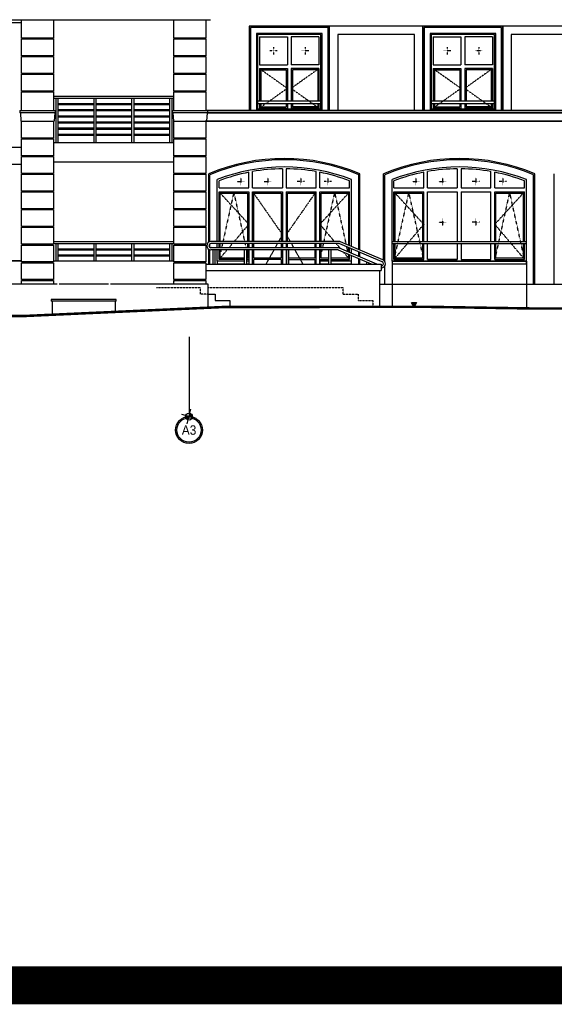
# Model space of a CAD drawing. Header units: inches. Extents: x -281236 to -70395, y 38777 to 102341.
# Tile 225 of 244: x -100363 to -99095, y 46338 to 48675. Entities that reach past the tile are written whole.
import ezdxf
from ezdxf.enums import TextEntityAlignment as Align

# ---------------------------------------------------------------- set-up
doc = ezdxf.new("R2010")
doc.units = ezdxf.units.IN
doc.header["$MEASUREMENT"] = 0
for name, pattern in [('CENTER', [2, 1.25, -0.25, 0.25, -0.25]), ('DASHED', [0.75, 0.5, -0.25]), ('DASHED2', [0.375, 0.25, -0.125])]:
    doc.linetypes.add(name, pattern=pattern)
doc.layers.get('0').update_dxf_attribs({"color": 101})
doc.layers.add('_E_BALUSTRADA', color=133, linetype='Continuous', lineweight=5)
doc.layers.add('_ŻELBET_ŚCIANY', color=7, linetype='Continuous', lineweight=9)
for name, color, linetype in [('Fas--widok-cienka', 9, 'Continuous'), ('Fas--widok-glowna', 7, 'Continuous'), ('Fas-balustrada-widok', 64, 'Continuous'), ('Fas-kamien-hatch', 31, 'Continuous'), ('Fas-okno-hatch', 251, 'Continuous'), ('Fas-okno-widok', 8, 'Continuous'), ('opis-drogowy', 7, 'Continuous'), ('Os-osie glowne', 8, 'CENTER'), ('Os-osie-opis', 8, 'Continuous'), ('Pzt-uksztaltowanie terenu', 7, 'Continuous'), ('Sc-cegla pelna-hatch', 8, 'Continuous')]:
    doc.layers.add(name, color=color, linetype=linetype)
doc.styles.add('dwg_opis duży', font='ARIAL.TTF', dxfattribs={"width": 0.9})

# ---------------------------------------------------------------- blocks, each defined once
blk = doc.blocks.new('_opis_osi_liczbowy')
blk.add_hatch(color=256).paths.add_polyline_path([(32, 32), (32, 28.8, -1), (32, -28.8), (32, -32, 1)])
at = {"layer": 'Defpoints'}
h = blk.add_hatch(color=256, dxfattribs=at)
h.paths.add_polyline_path([(-2.2, -8, 0.414214), (8, -2.2), (0, 0)])
h.paths.add_polyline_path([(-8, 2.2), (0, 0), (2.2, 8, 0.414214)])
for radius in [32, 28.8]:
    blk.add_circle((32, 0), radius)
for p, q in [((17.3, -4.6), (-17.3, 4.6)), ((4.6, 17.3), (-4.6, -17.3))]:
    blk.add_line(p, q, dxfattribs=at)
blk.add_circle((0, 0), 8.32, dxfattribs=at)
at = {"style": 'dwg_opis duży', "width": 0.9}
blk.add_attdef('AXNAMEH', text='', height=22.4, rotation=90, dxfattribs=at).set_placement((32, 0), align=Align.MIDDLE_CENTER)

msp = doc.modelspace()

# ---------------------------------------------------------------- hatches: boundary and pattern name
at = {"layer": 'opis-drogowy'}
msp.add_hatch(color=7, dxfattribs=at).paths.add_polyline_path([(-99421.31, 48004.06), (-99427.31, 47993.66), (-99433.31, 48004.06)])

# ---------------------------------------------------------------- linework, layer by layer
at = {"layer": '_E_BALUSTRADA'}
for p, q in [((-99934.46, 48138.74), (-99934.46, 48138.74)), ((-99913.77, 48137.74), (-99913.77, 48137.74))]:
    msp.add_line(p, q, dxfattribs=at)
at = {"layer": '_ŻELBET_ŚCIANY'}
for p, q in [((-99929.46, 48138.74), (-99929.46, 48138.74)), ((-99908.77, 48137.74), (-99908.77, 48137.74))]:
    msp.add_line(p, q, dxfattribs=at)
at = {"layer": 'Fas--widok-cienka'}
for p, q in [((-100358.93, 48631.71), (-100358.93, 48675.23)), ((-100282.93, 48675.23), (-100282.93, 48631.71)), ((-99997.32, 48631.71), (-99997.32, 48675.23)), ((-99921.32, 48675.23), (-99921.32, 48631.71)), ((-100282.93, 48631.71), (-100358.93, 48631.71)), ((-100355.93, 48631.71), (-100355.93, 48629.71)), ((-100285.93, 48631.71), (-100285.93, 48629.71)), ((-99921.32, 48631.71), (-99997.32, 48631.71)), ((-99994.32, 48631.71), (-99994.32, 48629.71)), ((-99924.32, 48631.71), (-99924.32, 48629.71)), ((-100355.93, 48589.71), (-100355.93, 48587.71)), ((-100285.93, 48589.71), (-100285.93, 48587.71)), ((-99994.32, 48589.71), (-99994.32, 48587.71)), ((-99924.32, 48589.71), (-99924.32, 48587.71)), ((-100355.93, 48547.71), (-100355.93, 48545.71)), ((-100285.93, 48547.71), (-100285.93, 48545.71)), ((-99994.32, 48547.71), (-99994.32, 48545.71)), ((-99924.32, 48547.71), (-99924.32, 48545.71)), ((-100358.93, 48459.71), (-100358.93, 48503.71)), ((-100358.93, 48503.71), (-100282.93, 48503.71)), ((-100355.93, 48505.71), (-100355.93, 48503.71)), ((-100285.93, 48505.71), (-100285.93, 48503.71)), ((-100282.93, 48503.71), (-100282.93, 48459.71)), ((-99997.32, 48459.71), (-99997.32, 48503.71)), ((-99997.32, 48503.71), (-99921.32, 48503.71)), ((-99994.32, 48505.71), (-99994.32, 48503.71)), ((-99924.32, 48505.71), (-99924.32, 48503.71)), ((-99921.32, 48503.71), (-99921.32, 48459.71)), ((-100355.93, 48394.36), (-100355.93, 48392.36)), ((-100285.93, 48394.36), (-100285.93, 48392.36)), ((-99994.32, 48394.36), (-99994.32, 48392.36)), ((-99924.32, 48394.36), (-99924.32, 48392.36)), ((-100358.93, 48371.73), (-100686.93, 48371.73)), ((-100282.93, 48383.73), (-99997.32, 48383.73)), ((-100355.93, 48352.36), (-100355.93, 48350.36)), ((-100285.93, 48352.36), (-100285.93, 48350.36)), ((-100282.93, 48337.73), (-99997.32, 48337.73)), ((-99994.32, 48352.36), (-99994.32, 48350.36)), ((-99924.32, 48352.36), (-99924.32, 48350.36)), ((-100358.93, 48331.73), (-100686.93, 48331.73)), ((-100355.93, 48310.36), (-100355.93, 48308.36)), ((-100285.93, 48310.36), (-100285.93, 48308.36)), ((-99994.32, 48310.36), (-99994.32, 48308.36)), ((-99924.32, 48310.36), (-99924.32, 48308.36)), ((-99914.85, 48147.16), (-99914.85, 48309.18)), ((-99911.85, 48148.45), (-99911.85, 48307.19)), ((-99558.85, 48129.61), (-99558.85, 48307.19)), ((-99555.85, 48128.33), (-99555.85, 48309.18)), ((-99499.76, 48104.15), (-99499.76, 48309.18)), ((-99496.76, 48101.01), (-99496.76, 48307.19)), ((-99143.76, 48047.55), (-99143.76, 48307.19)), ((-99140.76, 48047.55), (-99140.76, 48309.18)), ((-99094.63, 48047.55), (-99094.63, 48309.18)), ((-100355.93, 48268.36), (-100355.93, 48266.36)), ((-100285.93, 48268.36), (-100285.93, 48266.36)), ((-99994.32, 48268.36), (-99994.32, 48266.36)), ((-99924.32, 48268.36), (-99924.32, 48266.36)), ((-100355.93, 48226.36), (-100355.93, 48224.36)), ((-100285.93, 48226.36), (-100285.93, 48224.36)), ((-99994.32, 48226.36), (-99994.32, 48224.36)), ((-99924.32, 48226.36), (-99924.32, 48224.36)), ((-100355.93, 48184.36), (-100355.93, 48182.36)), ((-100285.93, 48184.36), (-100285.93, 48182.36)), ((-99994.32, 48184.36), (-99994.32, 48182.36)), ((-99924.32, 48184.36), (-99924.32, 48182.36)), ((-100355.93, 48142.36), (-100355.93, 48140.36)), ((-100285.93, 48142.36), (-100285.93, 48140.36)), ((-99994.32, 48142.36), (-99994.32, 48140.36)), ((-99924.32, 48142.36), (-99924.32, 48140.36)), ((-99914.85, 48094.73), (-99914.85, 48130.31)), ((-99911.85, 48134.34), (-99911.85, 48143.13)), ((-99911.85, 48094.73), (-99911.85, 48129.03)), ((-99558.85, 48113.3), (-99558.85, 48124.18)), ((-99558.85, 48094.73), (-99558.85, 48107.86)), ((-99555.85, 48112.02), (-99555.85, 48122.89)), ((-99555.85, 48094.73), (-99555.85, 48106.58)), ((-100686.93, 48103.09), (-100358.93, 48103.09)), ((-100355.93, 48100.36), (-100355.93, 48098.36)), ((-100285.93, 48100.36), (-100285.93, 48098.36)), ((-100282.93, 48103.09), (-99997.32, 48103.09)), ((-99994.32, 48100.36), (-99994.32, 48098.36)), ((-99924.32, 48100.36), (-99924.32, 48098.36)), ((-99921.32, 48094.73), (-99505.32, 48094.73)), ((-99505.32, 48094.73), (-99505.32, 48079.73)), ((-99496.76, 48047.55), (-99496.76, 48090.66)), ((-100355.93, 48058.36), (-100355.93, 48056.36)), ((-100285.93, 48058.36), (-100285.93, 48056.36)), ((-99994.32, 48058.36), (-99994.32, 48056.36)), ((-99924.32, 48058.36), (-99924.32, 48056.36)), ((-99921.32, 48079.73), (-99505.32, 48079.73)), ((-99509.32, 48079.73), (-99509.32, 47993.66)), ((-100274.82, 48047.55), (-100771.04, 48047.55)), ((-100357.93, 48053.09), (-100357.93, 48053.09)), ((-99916.32, 48047.55), (-100147.82, 48047.55)), ((-99996.32, 48053.09), (-99996.32, 48053.09)), ((-99916.32, 47992.17), (-99916.32, 48047.55)), ((-99509.32, 48047.55), (-98320.94, 48047.55)), ((-100134.32, 48010.66), (-100288.32, 48010.66)), ((-100288.32, 48010.66), (-100288.32, 48006.66)), ((-100134.32, 48006.66), (-100134.32, 48010.66)), ((-99916.32, 48023.66), (-99899.32, 48023.66)), ((-99899.32, 48023.66), (-99899.32, 48008.66)), ((-100134.32, 48006.66), (-100288.32, 48006.66)), ((-100286.32, 48006.66), (-100286.32, 47974.8)), ((-100136.32, 47981.56), (-100136.32, 48006.66)), ((-99899.32, 48008.66), (-99864.32, 48008.66)), ((-99864.32, 48008.66), (-99864.32, 47993.2))]:
    msp.add_line(p, q, dxfattribs=at)
for points in [[(-99628.62, 48459.71), (-99628.62, 48659.71), (-99818.62, 48659.71), (-99818.62, 48459.71)], [(-99631.62, 48459.71), (-99631.62, 48656.71), (-99815.62, 48656.71), (-99815.62, 48459.71)], [(-99645.62, 48459.71), (-99645.62, 48642.71), (-99801.62, 48642.71), (-99801.62, 48459.71)], [(-99406.62, 48459.71), (-99406.62, 48659.71), (-99628.62, 48659.71), (-99628.62, 48459.71)], [(-99216.62, 48459.71), (-99216.62, 48659.71), (-99406.62, 48659.71), (-99406.62, 48459.71)], [(-99219.62, 48459.71), (-99219.62, 48656.71), (-99403.62, 48656.71), (-99403.62, 48459.71)], [(-99233.62, 48459.71), (-99233.62, 48642.71), (-99389.62, 48642.71), (-99389.62, 48459.71)], [(-98994.62, 48459.71), (-98994.62, 48659.71), (-99216.62, 48659.71), (-99216.62, 48459.71)], [(-99426.62, 48459.71), (-99426.62, 48639.71), (-99608.62, 48639.71), (-99608.62, 48459.71)], [(-99014.62, 48459.71), (-99014.62, 48639.71), (-99196.62, 48639.71), (-99196.62, 48459.71)], [(-99479.76, 48101.73), (-99160.76, 48101.73)], [(-99479.76, 48101.73), (-99479.76, 47993.66)], [(-99160.76, 48101.73), (-99160.76, 47989.9)], [(-100358.93, 48047.55), (-100358.93, 48056.36), (-100282.93, 48056.36), (-100282.93, 48047.55)], [(-100152.82, 48047.61), (-100269.82, 48047.61)], [(-99997.32, 48047.55), (-99997.32, 48056.36), (-99921.32, 48056.36), (-99921.32, 48047.55)]]:
    msp.add_lwpolyline(points, dxfattribs=at)
for points in [[(-100358.93, 48589.71), (-100358.93, 48629.71), (-100282.93, 48629.71), (-100282.93, 48589.71)], [(-99997.32, 48589.71), (-99997.32, 48629.71), (-99921.32, 48629.71), (-99921.32, 48589.71)], [(-100358.93, 48547.71), (-100358.93, 48587.71), (-100282.93, 48587.71), (-100282.93, 48547.71)], [(-99997.32, 48547.71), (-99997.32, 48587.71), (-99921.32, 48587.71), (-99921.32, 48547.71)], [(-100358.93, 48505.71), (-100358.93, 48545.71), (-100282.93, 48545.71), (-100282.93, 48505.71)], [(-99997.32, 48505.71), (-99997.32, 48545.71), (-99921.32, 48545.71), (-99921.32, 48505.71)], [(-100358.93, 48394.36), (-100358.93, 48434.36), (-100282.93, 48434.36), (-100282.93, 48394.36)], [(-99997.32, 48394.36), (-99997.32, 48434.36), (-99921.32, 48434.36), (-99921.32, 48394.36)], [(-100358.93, 48352.36), (-100358.93, 48392.36), (-100282.93, 48392.36), (-100282.93, 48352.36)], [(-99997.32, 48352.36), (-99997.32, 48392.36), (-99921.32, 48392.36), (-99921.32, 48352.36)], [(-100358.93, 48310.36), (-100358.93, 48350.36), (-100282.93, 48350.36), (-100282.93, 48310.36)], [(-99997.32, 48310.36), (-99997.32, 48350.36), (-99921.32, 48350.36), (-99921.32, 48310.36)], [(-100358.93, 48268.36), (-100358.93, 48308.36), (-100282.93, 48308.36), (-100282.93, 48268.36)], [(-99997.32, 48268.36), (-99997.32, 48308.36), (-99921.32, 48308.36), (-99921.32, 48268.36)], [(-100358.93, 48226.36), (-100358.93, 48266.36), (-100282.93, 48266.36), (-100282.93, 48226.36)], [(-99997.32, 48226.36), (-99997.32, 48266.36), (-99921.32, 48266.36), (-99921.32, 48226.36)], [(-100358.93, 48184.36), (-100358.93, 48224.36), (-100282.93, 48224.36), (-100282.93, 48184.36)], [(-99997.32, 48184.36), (-99997.32, 48224.36), (-99921.32, 48224.36), (-99921.32, 48184.36)], [(-100358.93, 48142.36), (-100358.93, 48182.36), (-100282.93, 48182.36), (-100282.93, 48142.36)], [(-99997.32, 48142.36), (-99997.32, 48182.36), (-99921.32, 48182.36), (-99921.32, 48142.36)], [(-100358.93, 48100.36), (-100358.93, 48140.36), (-100282.93, 48140.36), (-100282.93, 48100.36)], [(-99997.32, 48100.36), (-99997.32, 48140.36), (-99921.32, 48140.36), (-99921.32, 48100.36)], [(-100358.93, 48058.36), (-100358.93, 48098.36), (-100282.93, 48098.36), (-100282.93, 48058.36)], [(-99997.32, 48058.36), (-99997.32, 48098.36), (-99921.32, 48098.36), (-99921.32, 48058.36)]]:
    msp.add_lwpolyline(points, close=True, dxfattribs=at)
for centre, radius, start, end in [((-99735.35, 47886.73), 459, 66.97928, 113.02072), ((-99735.35, 47886.73), 456, 67.22845, 112.77155), ((-99320.26, 47886.73), 459, 66.97928, 113.02072), ((-99320.26, 47886.73), 456, 67.22845, 112.77155)]:
    msp.add_arc(centre, radius, start, end, dxfattribs=at)
at = {"layer": 'Fas--widok-glowna'}
for p, q in [((-101135.59, 48675.23), (-99910.28, 48675.23)), ((-100362.76, 48459.71), (-100279.11, 48459.71)), ((-100362.76, 48459.71), (-100362.76, 48454.36)), ((-100279.11, 48454.36), (-100362.76, 48454.36)), ((-100361.76, 48454.36), (-100360.26, 48434.36)), ((-100280.11, 48454.36), (-100281.61, 48434.36)), ((-100279.11, 48459.71), (-100279.11, 48454.36)), ((-100001.15, 48459.71), (-99917.49, 48459.71)), ((-100001.15, 48459.71), (-100001.15, 48454.36)), ((-99917.49, 48454.36), (-100001.15, 48454.36)), ((-100000.15, 48454.36), (-99998.65, 48434.36)), ((-99918.49, 48454.36), (-99919.99, 48434.36)), ((-99917.49, 48459.71), (-99917.49, 48454.36)), ((-100360.26, 48434.36), (-100281.61, 48434.36)), ((-99998.65, 48434.36), (-99919.99, 48434.36))]:
    msp.add_line(p, q, dxfattribs=at)
for points in [[(-97912.91, 48459.71), (-99920.33, 48459.71)], [(-97912.91, 48454.36), (-99920.33, 48454.36)], [(-99917.35, 48459.71), (-97909.93, 48459.71)], [(-99917.35, 48454.36), (-97909.93, 48454.36)], [(-97909.91, 48434.36), (-99923.33, 48434.36)], [(-99920.35, 48434.36), (-97906.93, 48434.36)]]:
    msp.add_lwpolyline(points, dxfattribs=at)
at = {"layer": 'Fas-balustrada-widok'}
for p, q in [((-100282.93, 48493.73), (-99997.32, 48493.73)), ((-100282.93, 48488.73), (-99997.32, 48488.73)), ((-100277.63, 48488.73), (-100277.63, 48383.73)), ((-100272.63, 48488.73), (-100272.63, 48383.73)), ((-100187.63, 48488.73), (-100187.63, 48383.73)), ((-100182.63, 48488.73), (-100182.63, 48383.73)), ((-100097.63, 48488.73), (-100097.63, 48383.73)), ((-100092.63, 48488.73), (-100092.63, 48383.73)), ((-100007.63, 48488.73), (-100007.63, 48383.73)), ((-100002.63, 48488.73), (-100002.63, 48383.73)), ((-100272.63, 48476.62), (-100187.63, 48476.62)), ((-100272.63, 48474.12), (-100187.63, 48474.12)), ((-100272.63, 48462.01), (-100187.63, 48462.01)), ((-100272.63, 48459.51), (-100187.63, 48459.51)), ((-100182.63, 48476.62), (-100097.63, 48476.62)), ((-100182.63, 48474.12), (-100097.63, 48474.12)), ((-100182.63, 48462.01), (-100097.63, 48462.01)), ((-100182.63, 48459.51), (-100097.63, 48459.51)), ((-100092.63, 48476.62), (-100007.63, 48476.62)), ((-100092.63, 48474.12), (-100007.63, 48474.12)), ((-100092.63, 48462.01), (-100007.63, 48462.01)), ((-100092.63, 48459.51), (-100007.63, 48459.51)), ((-100272.63, 48447.39), (-100187.63, 48447.39)), ((-100272.63, 48444.89), (-100187.63, 48444.89)), ((-100272.63, 48432.78), (-100187.63, 48432.78)), ((-100182.63, 48447.39), (-100097.63, 48447.39)), ((-100182.63, 48444.89), (-100097.63, 48444.89)), ((-100182.63, 48432.78), (-100097.63, 48432.78)), ((-100092.63, 48447.39), (-100007.63, 48447.39)), ((-100092.63, 48444.89), (-100007.63, 48444.89)), ((-100092.63, 48432.78), (-100007.63, 48432.78)), ((-100272.63, 48430.28), (-100187.63, 48430.28)), ((-100272.63, 48418.17), (-100187.63, 48418.17)), ((-100272.63, 48415.67), (-100187.63, 48415.67)), ((-100182.63, 48430.28), (-100097.63, 48430.28)), ((-100182.63, 48418.17), (-100097.63, 48418.17)), ((-100182.63, 48415.67), (-100097.63, 48415.67)), ((-100092.63, 48430.28), (-100007.63, 48430.28)), ((-100092.63, 48418.17), (-100007.63, 48418.17)), ((-100092.63, 48415.67), (-100007.63, 48415.67)), ((-100272.63, 48403.55), (-100187.63, 48403.55)), ((-100272.63, 48401.05), (-100187.63, 48401.05)), ((-100182.63, 48403.55), (-100097.63, 48403.55)), ((-100182.63, 48401.05), (-100097.63, 48401.05)), ((-100092.63, 48403.55), (-100007.63, 48403.55)), ((-100092.63, 48401.05), (-100007.63, 48401.05)), ((-100282.93, 48148.66), (-99997.32, 48148.66)), ((-100282.93, 48143.66), (-99997.32, 48143.66)), ((-100277.63, 48143.66), (-100277.63, 48103.09)), ((-100272.63, 48143.66), (-100272.63, 48103.09)), ((-100272.63, 48131.55), (-100187.63, 48131.55)), ((-100272.63, 48129.05), (-100187.63, 48129.05)), ((-100187.63, 48143.66), (-100187.63, 48103.09)), ((-100182.63, 48143.66), (-100182.63, 48103.09)), ((-100182.63, 48131.55), (-100097.63, 48131.55)), ((-100182.63, 48129.05), (-100097.63, 48129.05)), ((-100097.63, 48143.66), (-100097.63, 48103.09)), ((-100092.63, 48143.66), (-100092.63, 48103.09)), ((-100092.63, 48131.55), (-100007.63, 48131.55)), ((-100092.63, 48129.05), (-100007.63, 48129.05)), ((-100007.63, 48143.66), (-100007.63, 48103.09)), ((-100002.63, 48143.66), (-100002.63, 48103.09)), ((-99605.6, 48148.74), (-99909.46, 48148.74)), ((-99605.6, 48143.74), (-99909.46, 48143.74)), ((-99608.68, 48133.74), (-99909.46, 48133.74)), ((-99608.68, 48128.74), (-99909.46, 48128.74)), ((-99905.32, 48128.74), (-99905.32, 48094.73)), ((-99900.32, 48128.74), (-99900.32, 48094.73)), ((-99830.32, 48128.74), (-99830.32, 48094.73)), ((-99825.32, 48128.74), (-99825.32, 48094.73)), ((-99730.32, 48128.74), (-99730.32, 48094.73)), ((-99725.32, 48128.74), (-99725.32, 48094.73)), ((-99630.32, 48128.74), (-99630.32, 48094.73)), ((-99625.32, 48128.74), (-99625.32, 48094.73)), ((-99528.16, 48094.73), (-99606.71, 48128.33)), ((-99515.45, 48094.73), (-99604.74, 48132.93)), ((-99503.35, 48100.43), (-99603.7, 48143.36)), ((-99501.39, 48105.03), (-99601.74, 48147.96)), ((-99479.76, 48148.9), (-99160.76, 48148.9)), ((-99479.76, 48143.9), (-99160.76, 48143.9)), ((-100272.63, 48117.05), (-100187.63, 48117.05)), ((-100182.63, 48117.05), (-100097.63, 48117.05)), ((-100092.63, 48117.05), (-100007.63, 48117.05)), ((-99819.6, 48101.73), (-99819.6, 48095.73)), ((-99540.32, 48099.93), (-99540.32, 48094.73)), ((-99535.32, 48097.79), (-99535.32, 48094.73)), ((-99500.32, 48095.84), (-99500.32, 48095.84)), ((-99495.32, 48095.84), (-99495.32, 48095.84))]:
    msp.add_line(p, q, dxfattribs=at)
for points in [[(-99798.62, 48476.61), (-99648.62, 48476.61), (-99648.62, 48481.61), (-99798.62, 48481.61)], [(-99386.62, 48476.61), (-99236.62, 48476.61), (-99236.62, 48481.61), (-99386.62, 48481.61)]]:
    msp.add_lwpolyline(points, close=True, dxfattribs=at)
for points in [[(-100272.63, 48114.59), (-100187.63, 48114.59)], [(-100182.63, 48114.59), (-100097.63, 48114.59)], [(-100092.63, 48114.59), (-100007.63, 48114.59)]]:
    msp.add_lwpolyline(points, dxfattribs=at)
for centre, radius, start, end in [((-99909.46, 48138.74), 10, 90, 180), ((-99909.46, 48138.74), 10, 180, 270), ((-99909.46, 48138.74), 5, 90, 180), ((-99909.46, 48138.74), 5, 180, 270), ((-99608.68, 48123.74), 10, 66.8403, 90), ((-99608.68, 48123.74), 5, 66.8403, 90), ((-99605.6, 48138.74), 10, 67.26577, 90), ((-99605.6, 48138.74), 5, 67.26577, 90), ((-99505.32, 48095.84), 10, 0, 66.8403), ((-99505.32, 48095.84), 5, 270, 0), ((-99505.32, 48095.84), 10, 270, 0), ((-99505.32, 48095.84), 5, 0, 66.8403)]:
    msp.add_arc(centre, radius, start, end, dxfattribs=at)
at = {"layer": 'Fas-kamien-hatch'}
msp.add_line((-99651.1, 48101.73), (-99651.1, 48095.73), dxfattribs=at)
for points in [[(-99801.62, 48459.71), (-99645.62, 48459.71), (-99645.62, 48462.71), (-99801.62, 48462.71)], [(-99389.62, 48459.71), (-99233.62, 48459.71), (-99233.62, 48462.71), (-99389.62, 48462.71)], [(-99479.76, 48095.73), (-99160.76, 48095.73), (-99160.76, 48101.73), (-99479.76, 48101.73)]]:
    msp.add_lwpolyline(points, close=True, dxfattribs=at)
for points in [[(-99830.32, 48101.73), (-99894.85, 48101.73), (-99894.85, 48095.73), (-99830.32, 48095.73)], [(-99819.6, 48101.73), (-99825.32, 48101.73)], [(-99825.32, 48095.73), (-99819.6, 48095.73)], [(-99630.32, 48101.73), (-99651.1, 48101.73)], [(-99651.1, 48095.73), (-99630.32, 48095.73)], [(-99625.32, 48095.73), (-99575.85, 48095.73), (-99575.85, 48101.73), (-99625.32, 48101.73)]]:
    msp.add_lwpolyline(points, dxfattribs=at)
at = {"layer": 'Fas-okno-hatch', "linetype": 'DASHED', "ltscale": 0.2}
for p, q in [((-99752.48, 48601.21), (-99769.76, 48601.21)), ((-99761.12, 48609.85), (-99761.12, 48592.57)), ((-99677.48, 48601.21), (-99694.76, 48601.21)), ((-99686.12, 48609.85), (-99686.12, 48592.57)), ((-99340.48, 48601.21), (-99357.76, 48601.21)), ((-99349.12, 48609.85), (-99349.12, 48592.57)), ((-99265.48, 48601.21), (-99282.76, 48601.21)), ((-99274.12, 48609.85), (-99274.12, 48592.57)), ((-99847.16, 48291.1), (-99829.88, 48291.1)), ((-99838.52, 48299.74), (-99838.52, 48282.46)), ((-99783.47, 48291.1), (-99766.19, 48291.1)), ((-99774.83, 48299.74), (-99774.83, 48282.46)), ((-99687.23, 48291.1), (-99704.51, 48291.1)), ((-99695.87, 48299.74), (-99695.87, 48282.46)), ((-99623.54, 48291.1), (-99640.82, 48291.1)), ((-99632.18, 48299.74), (-99632.18, 48282.46)), ((-99432.07, 48291.1), (-99414.79, 48291.1)), ((-99423.43, 48299.74), (-99423.43, 48282.46)), ((-99368.38, 48291.1), (-99351.1, 48291.1)), ((-99359.74, 48299.74), (-99359.74, 48282.46)), ((-99272.14, 48291.1), (-99289.42, 48291.1)), ((-99280.78, 48299.74), (-99280.78, 48282.46)), ((-99208.45, 48291.1), (-99225.73, 48291.1)), ((-99217.09, 48299.74), (-99217.09, 48282.46)), ((-99890.35, 48266.73), (-99819.6, 48189.48)), ((-99580.35, 48266.73), (-99651.1, 48189.48)), ((-99475.26, 48266.73), (-99404.51, 48189.48)), ((-99165.26, 48266.73), (-99236.01, 48189.48)), ((-99819.6, 48189.48), (-99854.23, 48148.74)), ((-99651.1, 48189.48), (-99616.47, 48148.74)), ((-99404.51, 48189.48), (-99475.26, 48106.23)), ((-99236.01, 48189.48), (-99165.26, 48106.23)), ((-99871.23, 48128.74), (-99890.35, 48106.23)), ((-99858.48, 48143.74), (-99866.98, 48133.74)), ((-99612.22, 48143.74), (-99602.07, 48131.79)), ((-99594.81, 48123.24), (-99580.35, 48106.23))]:
    msp.add_line(p, q, dxfattribs=at)
for points in [[(-99794.12, 48559.21), (-99728.12, 48512.21), (-99794.12, 48465.21)], [(-99653.12, 48559.21), (-99719.12, 48512.21), (-99653.12, 48465.21)], [(-99382.12, 48559.21), (-99316.12, 48512.21), (-99382.12, 48465.21)], [(-99241.12, 48559.21), (-99307.12, 48512.21), (-99241.12, 48465.21)], [(-99828.97, 48148.74), (-99854.98, 48266.73), (-99880.98, 48148.74)], [(-99810.6, 48266.73), (-99739.85, 48165.13), (-99749.02, 48148.74)], [(-99660.1, 48266.73), (-99730.85, 48165.13), (-99721.68, 48148.74)], [(-99588.28, 48142.2), (-99615.73, 48266.73), (-99641.73, 48148.74)], [(-99404.51, 48106.23), (-99439.89, 48266.73), (-99475.26, 48106.23)], [(-99165.26, 48106.23), (-99200.64, 48266.73), (-99236.01, 48106.23)], [(-99359.74, 48203.45), (-99359.74, 48186.17)], [(-99280.78, 48203.45), (-99280.78, 48186.17)], [(-99368.38, 48194.81), (-99351.1, 48194.81)], [(-99272.14, 48194.81), (-99289.42, 48194.81)], [(-99885.39, 48128.74), (-99890.35, 48106.23)], [(-99882.09, 48143.74), (-99884.29, 48133.74)], [(-99825.66, 48133.74), (-99827.87, 48143.74)], [(-99822.21, 48118.09), (-99824.56, 48128.74)], [(-99760.21, 48128.74), (-99779.23, 48094.73)], [(-99751.82, 48143.74), (-99757.41, 48133.74)], [(-99718.88, 48143.74), (-99713.29, 48133.74)], [(-99710.49, 48128.74), (-99691.47, 48094.73)], [(-99646.14, 48128.74), (-99648.49, 48118.09)], [(-99642.84, 48143.74), (-99645.04, 48133.74)], [(-99584.31, 48124.19), (-99586.96, 48136.2)], [(-99580.35, 48106.23), (-99582.99, 48118.18)]]:
    msp.add_lwpolyline(points, dxfattribs=at)
at = {"layer": 'Fas-okno-widok'}
for p, q in [((-99794.12, 48568.21), (-99728.12, 48568.21)), ((-99794.12, 48559.21), (-99728.12, 48559.21)), ((-99791.12, 48556.21), (-99731.12, 48556.21)), ((-99653.12, 48568.21), (-99719.12, 48568.21)), ((-99653.12, 48559.21), (-99719.12, 48559.21)), ((-99656.12, 48556.21), (-99716.12, 48556.21)), ((-99382.12, 48568.21), (-99316.12, 48568.21)), ((-99382.12, 48559.21), (-99316.12, 48559.21)), ((-99379.12, 48556.21), (-99319.12, 48556.21)), ((-99241.12, 48568.21), (-99307.12, 48568.21)), ((-99241.12, 48559.21), (-99307.12, 48559.21)), ((-99244.12, 48556.21), (-99304.12, 48556.21)), ((-100358.93, 48371.73), (-100686.93, 48371.73)), ((-99810.6, 48275.73), (-99810.6, 48314.67)), ((-99739.85, 48321.21), (-99739.85, 48275.73)), ((-99730.85, 48321.21), (-99730.85, 48275.73)), ((-99660.1, 48275.73), (-99660.1, 48314.67)), ((-99395.51, 48275.73), (-99395.51, 48314.67)), ((-99324.76, 48321.21), (-99324.76, 48275.73)), ((-99315.76, 48321.21), (-99315.76, 48275.73)), ((-99245.01, 48275.73), (-99245.01, 48314.67)), ((-99894.85, 48148.9), (-99894.85, 48295.73)), ((-99890.35, 48275.73), (-99890.35, 48292.65)), ((-99819.6, 48275.73), (-99819.6, 48312.99)), ((-99651.1, 48275.73), (-99651.1, 48312.99)), ((-99580.35, 48275.73), (-99580.35, 48292.65)), ((-99575.85, 48136.89), (-99575.85, 48295.73)), ((-99479.76, 48101.73), (-99479.76, 48295.73)), ((-99475.26, 48275.73), (-99475.26, 48292.65)), ((-99404.51, 48275.73), (-99404.51, 48312.99)), ((-99236.01, 48275.73), (-99236.01, 48312.99)), ((-99165.26, 48275.73), (-99165.26, 48292.65)), ((-99160.76, 48101.73), (-99160.76, 48295.73)), ((-99890.35, 48275.73), (-99819.6, 48275.73)), ((-99810.6, 48275.73), (-99739.85, 48275.73)), ((-99730.85, 48275.73), (-99660.1, 48275.73)), ((-99651.1, 48275.73), (-99580.35, 48275.73)), ((-99475.26, 48275.73), (-99404.51, 48275.73)), ((-99395.51, 48275.73), (-99324.76, 48275.73)), ((-99315.76, 48275.73), (-99245.01, 48275.73)), ((-99236.01, 48275.73), (-99165.26, 48275.73)), ((-99890.35, 48148.9), (-99890.35, 48266.73)), ((-99890.35, 48266.73), (-99819.6, 48266.73)), ((-99887.35, 48263.73), (-99822.6, 48263.73)), ((-99887.35, 48148.9), (-99887.35, 48263.73)), ((-99822.6, 48263.73), (-99822.6, 48148.74)), ((-99819.6, 48266.73), (-99819.6, 48148.74)), ((-99810.6, 48266.73), (-99739.85, 48266.73)), ((-99810.6, 48148.74), (-99810.6, 48266.73)), ((-99807.6, 48263.73), (-99742.85, 48263.73)), ((-99807.6, 48148.74), (-99807.6, 48263.73)), ((-99742.85, 48263.73), (-99742.85, 48148.74)), ((-99739.85, 48266.73), (-99739.85, 48148.74)), ((-99730.85, 48266.73), (-99730.85, 48148.74)), ((-99730.85, 48266.73), (-99660.1, 48266.73)), ((-99727.85, 48263.73), (-99663.1, 48263.73)), ((-99727.85, 48148.74), (-99727.85, 48263.73)), ((-99663.1, 48263.73), (-99663.1, 48148.74)), ((-99660.11, 48148.74), (-99660.1, 48266.73)), ((-99651.1, 48266.73), (-99580.35, 48266.73)), ((-99651.1, 48148.74), (-99651.1, 48266.73)), ((-99648.1, 48263.73), (-99583.35, 48263.73)), ((-99648.1, 48148.74), (-99648.1, 48263.73)), ((-99583.35, 48263.73), (-99583.35, 48140.09)), ((-99580.35, 48138.81), (-99580.35, 48266.73)), ((-99475.26, 48148.9), (-99475.26, 48266.73)), ((-99475.26, 48266.73), (-99404.51, 48266.73)), ((-99472.26, 48263.73), (-99407.51, 48263.73)), ((-99472.26, 48148.9), (-99472.26, 48263.73)), ((-99407.51, 48263.73), (-99407.51, 48148.9)), ((-99404.51, 48148.9), (-99404.51, 48266.73)), ((-99395.51, 48266.73), (-99324.76, 48266.73)), ((-99395.51, 48148.9), (-99395.51, 48266.73)), ((-99324.76, 48266.73), (-99324.76, 48148.9)), ((-99315.76, 48266.73), (-99315.76, 48148.9)), ((-99315.76, 48266.73), (-99245.01, 48266.73)), ((-99245.01, 48148.9), (-99245.01, 48266.73)), ((-99236.01, 48266.73), (-99165.26, 48266.73)), ((-99236.01, 48148.9), (-99236.01, 48266.73)), ((-99233.01, 48263.73), (-99168.26, 48263.73)), ((-99233.01, 48148.9), (-99233.01, 48263.73)), ((-99168.26, 48263.73), (-99168.26, 48148.9)), ((-99165.26, 48148.9), (-99165.26, 48266.73)), ((-99894.85, 48133.74), (-99894.85, 48143.74)), ((-99894.85, 48101.73), (-99894.85, 48128.74)), ((-99887.35, 48133.74), (-99887.35, 48143.74)), ((-99887.35, 48109.23), (-99887.35, 48128.74)), ((-99822.6, 48143.74), (-99822.6, 48133.74)), ((-99822.6, 48128.74), (-99822.6, 48109.23)), ((-99819.6, 48143.74), (-99819.6, 48133.74)), ((-99819.6, 48128.74), (-99819.6, 48094.73)), ((-99810.6, 48133.74), (-99810.6, 48143.74)), ((-99810.6, 48094.73), (-99810.6, 48128.74)), ((-99807.6, 48133.74), (-99807.6, 48143.74)), ((-99807.6, 48109.23), (-99807.6, 48128.74)), ((-99742.85, 48143.74), (-99742.85, 48133.74)), ((-99742.85, 48128.74), (-99742.85, 48109.23)), ((-99739.85, 48143.74), (-99739.85, 48133.74)), ((-99739.85, 48128.74), (-99739.85, 48094.73)), ((-99730.85, 48143.74), (-99730.85, 48133.74)), ((-99730.85, 48128.74), (-99730.85, 48094.73)), ((-99727.85, 48133.74), (-99727.85, 48143.74)), ((-99663.1, 48143.74), (-99663.1, 48133.74)), ((-99663.1, 48128.74), (-99663.1, 48109.23)), ((-99660.11, 48133.74), (-99660.11, 48143.74)), ((-99660.11, 48094.73), (-99660.11, 48128.74)), ((-99651.1, 48133.74), (-99651.1, 48143.74)), ((-99651.1, 48094.73), (-99651.1, 48128.74)), ((-99648.1, 48133.74), (-99648.1, 48143.74)), ((-99648.1, 48109.23), (-99648.1, 48128.74)), ((-99583.35, 48134.66), (-99583.35, 48123.78)), ((-99580.35, 48122.5), (-99580.35, 48133.37)), ((-99575.85, 48120.57), (-99575.85, 48131.45)), ((-99475.26, 48106.23), (-99475.26, 48143.9)), ((-99472.26, 48109.23), (-99472.26, 48143.9)), ((-99407.51, 48143.9), (-99407.51, 48109.23)), ((-99404.51, 48106.23), (-99404.51, 48143.9)), ((-99395.51, 48106.23), (-99395.51, 48143.9)), ((-99324.76, 48143.9), (-99324.76, 48106.23)), ((-99315.76, 48143.9), (-99315.76, 48106.23)), ((-99245.01, 48106.23), (-99245.01, 48143.9)), ((-99236.01, 48106.23), (-99236.01, 48143.9)), ((-99233.01, 48109.23), (-99233.01, 48143.9)), ((-99168.26, 48143.9), (-99168.26, 48109.23)), ((-99165.26, 48106.23), (-99165.26, 48143.9)), ((-99830.32, 48109.23), (-99887.35, 48109.23)), ((-99822.6, 48109.23), (-99825.32, 48109.23)), ((-99819.6, 48106.23), (-99825.32, 48106.23)), ((-99742.85, 48109.23), (-99807.6, 48109.23)), ((-99807.6, 48094.73), (-99807.6, 48106.23)), ((-99742.85, 48106.23), (-99807.6, 48106.23)), ((-99742.85, 48106.23), (-99742.85, 48094.73)), ((-99663.1, 48109.23), (-99725.32, 48109.23)), ((-99725.32, 48106.23), (-99663.1, 48106.23)), ((-99663.1, 48106.23), (-99663.1, 48094.73)), ((-99651.1, 48106.23), (-99630.32, 48106.23)), ((-99630.32, 48109.23), (-99648.1, 48109.23)), ((-99583.35, 48109.23), (-99625.32, 48109.23)), ((-99625.32, 48106.23), (-99580.35, 48106.23)), ((-99583.35, 48118.34), (-99583.35, 48109.23)), ((-99580.35, 48106.23), (-99580.35, 48117.06)), ((-99575.85, 48101.73), (-99575.85, 48115.13)), ((-99475.26, 48106.23), (-99404.51, 48106.23)), ((-99407.51, 48109.23), (-99472.26, 48109.23)), ((-99395.51, 48106.23), (-99324.76, 48106.23)), ((-99315.76, 48106.23), (-99245.01, 48106.23)), ((-99236.01, 48106.23), (-99165.26, 48106.23)), ((-99168.26, 48109.23), (-99233.01, 48109.23)), ((-100358.93, 48103.09), (-100686.93, 48103.09)), ((-99479.76, 48101.73), (-99160.76, 48101.73))]:
    msp.add_line(p, q, dxfattribs=at)
at = {"layer": 'Fas-okno-widok', "linetype": 'DASHED2'}
for p, q in [((-99934.32, 48038.66), (-100038.57, 48038.66)), ((-99934.32, 48023.66), (-99934.32, 48038.66)), ((-99595.32, 48038.66), (-99916.32, 48038.66)), ((-99595.32, 48023.66), (-99595.32, 48038.66)), ((-99916.32, 48023.66), (-99934.32, 48023.66)), ((-99595.32, 48023.66), (-99560.32, 48023.66)), ((-99560.32, 48023.66), (-99560.32, 48008.66)), ((-99560.32, 48008.66), (-99525.32, 48008.66)), ((-99525.32, 48008.66), (-99525.32, 47993.66))]:
    msp.add_line(p, q, dxfattribs=at)
at = {"layer": 'Fas-okno-widok'}
for points in [[(-100686.93, 48668.73), (-100358.93, 48668.73)], [(-99648.62, 48493.61), (-99648.62, 48639.71), (-99798.62, 48639.71), (-99798.62, 48493.61)], [(-99798.62, 48639.71), (-99798.62, 48634.21)], [(-99794.12, 48634.21), (-99728.12, 48634.21)], [(-99794.12, 48634.21), (-99794.12, 48568.21)], [(-99728.12, 48634.21), (-99728.12, 48568.21)], [(-99719.12, 48634.21), (-99719.12, 48568.21)], [(-99653.12, 48634.21), (-99719.12, 48634.21)], [(-99653.12, 48634.21), (-99653.12, 48568.21)], [(-99236.62, 48493.61), (-99236.62, 48639.71), (-99386.62, 48639.71), (-99386.62, 48493.61)], [(-99386.62, 48639.71), (-99386.62, 48634.21)], [(-99382.12, 48634.21), (-99316.12, 48634.21)], [(-99382.12, 48634.21), (-99382.12, 48568.21)], [(-99316.12, 48634.21), (-99316.12, 48568.21)], [(-99307.12, 48634.21), (-99307.12, 48568.21)], [(-99241.12, 48634.21), (-99307.12, 48634.21)], [(-99241.12, 48634.21), (-99241.12, 48568.21)], [(-99794.12, 48559.21), (-99794.12, 48481.61)], [(-99791.12, 48556.21), (-99791.12, 48481.61)], [(-99731.12, 48556.21), (-99731.12, 48481.61)], [(-99728.12, 48559.21), (-99728.12, 48481.61)], [(-99719.12, 48559.21), (-99719.12, 48481.61)], [(-99716.12, 48556.21), (-99716.12, 48481.61)], [(-99656.12, 48556.21), (-99656.12, 48481.61)], [(-99653.12, 48559.21), (-99653.12, 48481.61)], [(-99382.12, 48559.21), (-99382.12, 48481.61)], [(-99379.12, 48556.21), (-99379.12, 48481.61)], [(-99319.12, 48556.21), (-99319.12, 48481.61)], [(-99316.12, 48559.21), (-99316.12, 48481.61)], [(-99307.12, 48559.21), (-99307.12, 48481.61)], [(-99304.12, 48556.21), (-99304.12, 48481.61)], [(-99244.12, 48556.21), (-99244.12, 48481.61)], [(-99241.12, 48559.21), (-99241.12, 48481.61)], [(-99798.62, 48493.64), (-99798.62, 48462.71)], [(-99794.12, 48493.64), (-99794.12, 48493.61)], [(-99791.12, 48493.64), (-99791.12, 48493.61)], [(-99731.12, 48493.64), (-99731.12, 48493.61)], [(-99728.12, 48493.64), (-99728.12, 48493.61)], [(-99719.12, 48493.64), (-99719.12, 48493.61)], [(-99716.12, 48493.64), (-99716.12, 48493.61)], [(-99656.12, 48493.64), (-99656.12, 48493.61)], [(-99653.12, 48493.64), (-99653.12, 48493.61)], [(-99648.62, 48462.71), (-99648.62, 48493.64)], [(-99386.62, 48493.64), (-99386.62, 48462.71)], [(-99382.12, 48493.64), (-99382.12, 48493.61)], [(-99379.12, 48493.64), (-99379.12, 48493.61)], [(-99319.12, 48493.64), (-99319.12, 48493.61)], [(-99316.12, 48493.64), (-99316.12, 48493.61)], [(-99307.12, 48493.64), (-99307.12, 48493.61)], [(-99304.12, 48493.64), (-99304.12, 48493.61)], [(-99244.12, 48493.64), (-99244.12, 48493.61)], [(-99241.12, 48493.64), (-99241.12, 48493.61)], [(-99236.62, 48462.71), (-99236.62, 48493.64)], [(-99798.62, 48462.71), (-99798.62, 48465.21)], [(-99798.62, 48459.71), (-99648.62, 48459.71)], [(-99794.12, 48476.61), (-99794.12, 48465.21)], [(-99794.12, 48465.21), (-99728.12, 48465.21)], [(-99791.12, 48476.61), (-99791.12, 48468.21)], [(-99791.12, 48468.21), (-99731.12, 48468.21)], [(-99731.12, 48476.61), (-99731.12, 48468.21)], [(-99728.12, 48476.61), (-99728.12, 48465.21)], [(-99719.12, 48476.61), (-99719.12, 48465.21)], [(-99653.12, 48465.21), (-99719.12, 48465.21)], [(-99716.12, 48476.61), (-99716.12, 48468.21)], [(-99656.12, 48468.21), (-99716.12, 48468.21)], [(-99656.12, 48476.61), (-99656.12, 48468.21)], [(-99653.12, 48476.61), (-99653.12, 48465.21)], [(-99386.62, 48462.71), (-99386.62, 48465.21)], [(-99382.12, 48476.61), (-99382.12, 48465.21)], [(-99382.12, 48465.21), (-99316.12, 48465.21)], [(-99379.12, 48476.61), (-99379.12, 48468.21)], [(-99379.12, 48468.21), (-99319.12, 48468.21)], [(-99319.12, 48476.61), (-99319.12, 48468.21)], [(-99316.12, 48476.61), (-99316.12, 48465.21)], [(-99307.12, 48476.61), (-99307.12, 48465.21)], [(-99241.12, 48465.21), (-99307.12, 48465.21)], [(-99304.12, 48476.61), (-99304.12, 48468.21)], [(-99244.12, 48468.21), (-99304.12, 48468.21)], [(-99244.12, 48476.61), (-99244.12, 48468.21)], [(-99241.12, 48476.61), (-99241.12, 48465.21)], [(-99890.35, 48133.74), (-99890.35, 48143.74)], [(-99830.32, 48106.23), (-99890.35, 48106.23), (-99890.35, 48128.74)], [(-99404.51, 48106.23), (-99475.26, 48106.23)], [(-99324.76, 48106.23), (-99395.51, 48106.23)]]:
    msp.add_lwpolyline(points, dxfattribs=at)
for centre, radius, start, end in [((-99735.35, 47886.73), 439, 68.69563, 111.30437), ((-99735.35, 47886.73), 434.5, 90.5934, 99.97311), ((-99735.35, 47886.73), 434.5, 80.02689, 89.4066), ((-99320.26, 47886.73), 439, 68.69563, 111.30437), ((-99320.26, 47886.73), 434.5, 90.5934, 99.97311), ((-99320.26, 47886.73), 434.5, 80.02689, 89.4066), ((-99735.35, 47886.73), 434.5, 101.18042, 110.89941), ((-99735.35, 47886.73), 434.5, 69.10059, 78.81958), ((-99320.26, 47886.73), 434.5, 101.18042, 110.89941), ((-99320.26, 47886.73), 434.5, 69.10059, 78.81958)]:
    msp.add_arc(centre, radius, start, end, dxfattribs=at)
at = {"layer": 'opis-drogowy', "color": 7}
msp.add_lwpolyline([(-99421.31, 48004.06), (-99427.31, 47993.66), (-99433.31, 48004.06), (-99421.31, 48004.06)], dxfattribs=at)
at = {"layer": 'Os-osie glowne'}
msp.add_lwpolyline([(-99961.55, 47922.03), (-99961.55, 47733.06)], dxfattribs=at)
at = {"layer": 'Pzt-uksztaltowanie terenu'}
for p, q in [((-99878.3, 47993.2), (-100355.77, 47971.66)), ((-99878.3, 47993.2), (-99529.32, 47993.66)), ((-99529.32, 47993.66), (-99401.48, 47993.66)), ((-99401.48, 47993.66), (-99145.44, 47989.66)), ((-99145.44, 47989.66), (-98886.29, 47989.66)), ((-100710.1, 47971.66), (-100355.77, 47971.66))]:
    msp.add_line(p, q, dxfattribs=at)
at = {"layer": 'Pzt-uksztaltowanie terenu', "const_width": 6}
for points in [[(-101619.54, 48040.65), (-101172.57, 47974.66), (-100710.1, 47971.66), (-100355.77, 47971.66), (-99878.3, 47993.2), (-99401.48, 47993.66), (-99145.44, 47989.66)], [(-99145.44, 47989.66), (-98886.29, 47989.66), (-98430.86, 47993.84), (-98153.22, 47993.2), (-97957.68, 47993.2), (-97772.42, 47980.66), (-97772.42, 47980.66), (-96806.25, 47980.66), (-96535.14, 47985.66)]]:
    msp.add_lwpolyline(points, dxfattribs=at)
at = {"layer": 'Sc-cegla pelna-hatch', "color": 3, "const_width": 90}
msp.add_lwpolyline([(-109488.02, 50676.26), (-70440.14, 50676.26), (-70440.14, 46382.84), (-109488.02, 46382.84)], close=True, dxfattribs=at)

# ---------------------------------------------------------------- block references
at = {"layer": 'Os-osie-opis'}
ref = msp.add_blockref('_opis_osi_liczbowy', (-99961.55, 47733.06), dxfattribs=dict(at, rotation=270))
ref.add_attrib('AXNAMEH', 'A3', dxfattribs={"layer": '0', "height": 22.4, "style": 'dwg_opis duży', "width": 0.9}).set_placement((-99961.4, 47701.08), align=Align.MIDDLE_CENTER)

doc.saveas('drawing.dxf')
